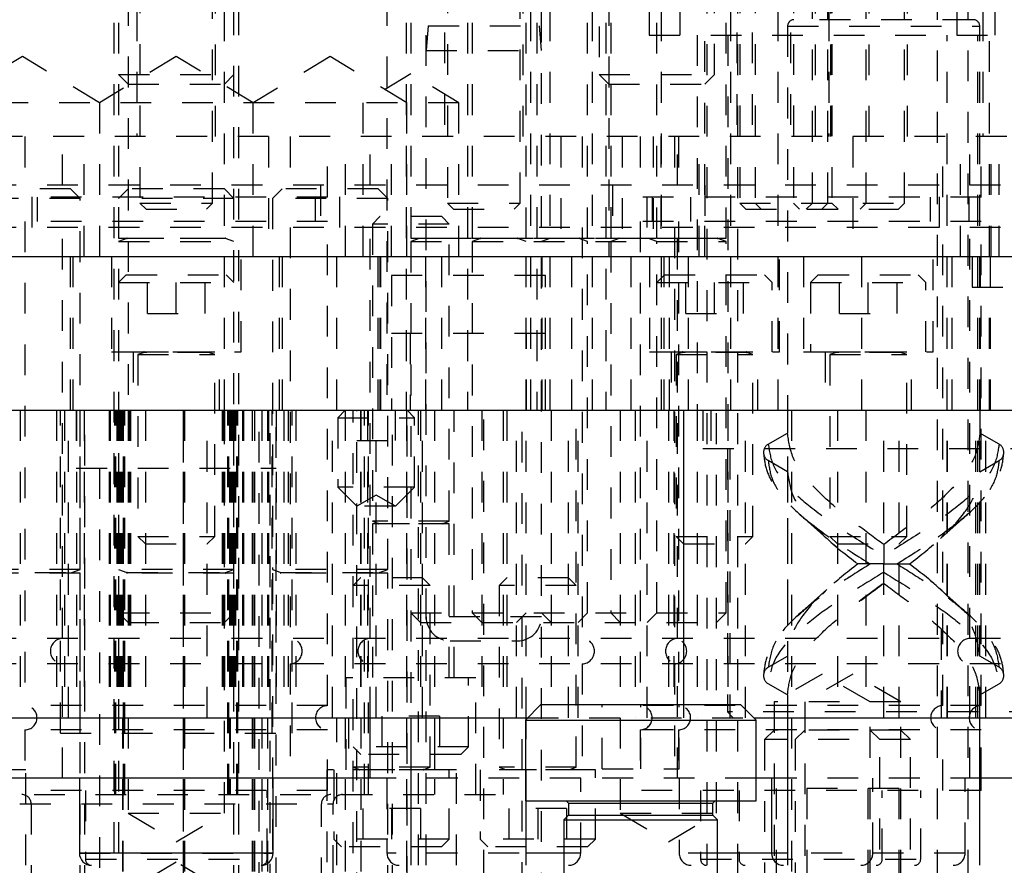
# Model space of a CAD drawing. Header units: inches. Extents: x 1772 to 2706, y -534 to -52.
# Tile 100 of 256: x 1942.27 to 1945.48, y -520.68 to -517.93. Entities that reach past the tile are written whole.
import ezdxf

# ---------------------------------------------------------------- set-up
doc = ezdxf.new("R2010")
doc.units = ezdxf.units.IN
doc.header["$LTSCALE"] = 0.5
doc.header["$MEASUREMENT"] = 0
doc.linetypes.add('HIDDEN', pattern=[0.225, 0.15, -0.075])
doc.layers.add('SID-M-H', color=4, linetype='HIDDEN')
doc.layers.add('SID-M-S', color=105, linetype='Continuous')

msp = doc.modelspace()

# ---------------------------------------------------------------- linework, layer by layer
at = {"layer": 'SID-M-H'}
for p, q in [((1942.65567, -516.69628), (1942.65567, -518.30667)), ((1942.91158, -518.30667), (1942.91158, -516.69628)), ((1943.59612, -521.67628), (1943.59612, -516.69628)), ((1943.97112, -521.80031), (1943.97112, -516.69628)), ((1944.32112, -516.69628), (1944.32112, -517.97628)), ((1944.42112, -516.69628), (1944.42112, -517.97628)), ((1944.73987, -516.69628), (1944.73987, -519.19628)), ((1944.90567, -516.69628), (1944.90567, -518.30667)), ((1945.16158, -518.30667), (1945.16158, -516.69628)), ((1945.32112, -516.69628), (1945.32112, -517.97628)), ((1945.40567, -516.69628), (1945.40567, -518.30667)), ((1945.42737, -518.69628), (1945.42737, -516.69628)), ((1945.44612, -517.97628), (1945.44612, -516.69628)), ((1943.65567, -516.96809), (1943.65567, -518.30667)), ((1943.91158, -518.30667), (1943.91158, -516.96809)), ((1944.60567, -516.96809), (1944.60567, -518.30667)), ((1944.65567, -516.96809), (1944.65567, -518.30667)), ((1944.78067, -516.96809), (1944.78067, -518.30667)), ((1944.86158, -518.30667), (1944.86158, -516.96809)), ((1944.91158, -518.30667), (1944.91158, -516.96809)), ((1945.03658, -518.30667), (1945.03658, -516.96809)), ((1942.58062, -517.13628), (1942.58062, -520.97628)), ((1942.59612, -517.13628), (1942.59612, -520.97628)), ((1942.97112, -520.97628), (1942.97112, -517.13628)), ((1942.98662, -520.97628), (1942.98662, -517.13628)), ((1943.53062, -517.13628), (1943.53062, -519.19628)), ((1943.54612, -517.13628), (1943.54612, -518.63667)), ((1943.73062, -517.13628), (1943.73062, -519.19628)), ((1943.74612, -517.13628), (1943.74612, -518.63667)), ((1943.92112, -518.63667), (1943.92112, -517.13628)), ((1943.93662, -519.19628), (1943.93662, -517.13628)), ((1943.95562, -517.13628), (1943.95562, -519.19628)), ((1944.12112, -518.63667), (1944.12112, -517.13628)), ((1944.13662, -519.19628), (1944.13662, -517.13628)), ((1944.18062, -517.13628), (1944.18062, -519.19628)), ((1944.19612, -517.13628), (1944.19612, -518.63667)), ((1944.34612, -518.63667), (1944.34612, -517.13628)), ((1944.36162, -519.19628), (1944.36162, -517.13628)), ((1944.57112, -518.63667), (1944.57112, -517.13628)), ((1944.58662, -519.19628), (1944.58662, -517.13628)), ((1944.15862, -517.14805), (1944.15862, -518.10503)), ((1944.53362, -518.10503), (1944.53362, -517.14805)), ((1944.50862, -517.20628), (1944.50862, -520.67628)), ((1944.60862, -517.20628), (1944.60862, -520.92628)), ((1945.25862, -520.92628), (1945.25862, -517.20628)), ((1945.35862, -520.92628), (1945.35862, -517.20628)), ((1942.62737, -517.44628), (1942.62737, -519.19628)), ((1942.93987, -519.19628), (1942.93987, -517.44628)), ((1943.468, -517.44628), (1943.468, -519.19628)), ((1943.99925, -519.19628), (1943.99925, -517.44628)), ((1944.18987, -517.44628), (1944.18987, -518.69628)), ((1944.50237, -518.69628), (1944.50237, -517.44628)), ((1942.66551, -517.60557), (1942.66551, -518.52321)), ((1942.90173, -518.52321), (1942.90173, -517.60557)), ((1943.66551, -517.60557), (1943.66551, -518.52321)), ((1943.90173, -518.52321), (1943.90173, -517.60557)), ((1944.61551, -517.60557), (1944.61551, -518.52321)), ((1944.66551, -517.60557), (1944.66551, -518.52321)), ((1944.79051, -517.60557), (1944.79051, -518.52321)), ((1944.85173, -518.52321), (1944.85173, -517.60557)), ((1944.90173, -518.52321), (1944.90173, -517.60557)), ((1944.91551, -517.60557), (1944.91551, -518.52321)), ((1945.02673, -518.52321), (1945.02673, -517.60557)), ((1945.15173, -518.52321), (1945.15173, -517.60557)), ((1945.37529, -517.92628), (1944.79196, -517.92628)), ((1943.60312, -517.94628), (1943.59612, -518.02628)), ((1943.60312, -517.94628), (1943.96412, -517.94628)), ((1943.97112, -518.02628), (1943.96412, -517.94628)), ((1944.77112, -517.94711), (1944.77112, -520.19628)), ((1944.77158, -517.94711), (1945.39566, -517.94711)), ((1945.39612, -520.19628), (1945.39612, -517.94711)), ((1944.32112, -517.97628), (1945.32112, -517.97628)), ((1944.47737, -517.97628), (1944.47737, -519.19628)), ((1944.57737, -517.97628), (1944.57737, -519.19628)), ((1945.28987, -519.19628), (1945.28987, -517.97628)), ((1945.32112, -517.97628), (1946.44612, -517.97628)), ((1945.38987, -519.19628), (1945.38987, -517.97628)), ((1943.59612, -518.02628), (1943.97112, -518.02628)), ((1942.28362, -518.04606), (1942.03362, -518.19628)), ((1942.53362, -518.19628), (1942.28362, -518.04606)), ((1942.78362, -518.04606), (1942.53362, -518.19628)), ((1943.03362, -518.19628), (1942.78362, -518.04606)), ((1943.28362, -518.04606), (1943.03362, -518.19628)), ((1943.53362, -518.19628), (1943.28362, -518.04606)), ((1943.54612, -518.10239), (1943.38987, -518.19628)), ((1943.70237, -518.19628), (1943.54612, -518.10239)), ((1942.59612, -518.10503), (1942.97112, -518.10503)), ((1942.59612, -518.10503), (1942.62737, -518.13628)), ((1942.93987, -518.13628), (1942.97112, -518.10503)), ((1944.15862, -518.10503), (1944.53362, -518.10503)), ((1944.15862, -518.10503), (1944.18987, -518.13628)), ((1944.50237, -518.13628), (1944.53362, -518.10503)), ((1942.62737, -518.13628), (1942.93987, -518.13628)), ((1944.18987, -518.13628), (1944.50237, -518.13628)), ((1943.70237, -518.19628), (1941.86487, -518.19628)), ((1942.53362, -518.19628), (1942.53362, -518.69628)), ((1943.03362, -518.69628), (1943.03362, -518.19628)), ((1943.38987, -518.19628), (1943.38987, -518.69628)), ((1943.53362, -518.69628), (1943.53362, -518.19628)), ((1943.70237, -518.69628), (1943.70237, -518.19628)), ((1946.08362, -518.30667), (1942.08362, -518.30667)), ((1942.2915, -518.30667), (1942.2915, -518.50352)), ((1942.41354, -518.46415), (1942.41354, -518.30667)), ((1942.48362, -518.69628), (1942.48362, -518.30667)), ((1943.08362, -518.30667), (1943.08362, -518.69628)), ((1943.1537, -518.30667), (1943.1537, -518.46415)), ((1943.27575, -518.50352), (1943.27575, -518.30667)), ((1943.33362, -518.69628), (1943.33362, -518.30667)), ((1943.41354, -518.46415), (1943.41354, -518.30667)), ((1943.48362, -518.69628), (1943.48362, -518.30667)), ((1944.03362, -518.30667), (1944.03362, -518.69628)), ((1944.1037, -518.30667), (1944.1037, -518.46415)), ((1944.23362, -518.30667), (1944.23362, -518.69628)), ((1944.2915, -518.30667), (1944.2915, -518.50352)), ((1944.33362, -518.30667), (1944.33362, -518.69628)), ((1944.35862, -518.30667), (1944.35862, -518.69628)), ((1944.4037, -518.30667), (1944.4037, -518.46415)), ((1944.41354, -518.46415), (1944.41354, -518.30667)), ((1944.4165, -518.30667), (1944.4165, -518.50352)), ((1944.48362, -518.69628), (1944.48362, -518.30667)), ((1944.98362, -518.30667), (1944.98362, -518.69628)), ((1945.27575, -518.50352), (1945.27575, -518.30667)), ((1945.33362, -518.69628), (1945.33362, -518.30667)), ((1945.36354, -518.46415), (1945.36354, -518.30667)), ((1945.40075, -518.50352), (1945.40075, -518.30667)), ((1945.43362, -518.69628), (1945.43362, -518.30667)), ((1945.45862, -518.69628), (1945.45862, -518.30667)), ((1945.66354, -518.46415), (1939.9037, -518.46415)), ((1942.43987, -518.47628), (1942.12737, -518.47628)), ((1942.31512, -518.60195), (1942.31512, -518.46415)), ((1942.47112, -518.50753), (1942.43987, -518.47628)), ((1942.62737, -518.47628), (1942.59612, -518.50753)), ((1942.93987, -518.47628), (1942.62737, -518.47628)), ((1942.97112, -518.50753), (1942.93987, -518.47628)), ((1943.12737, -518.47628), (1943.09612, -518.50753)), ((1943.43987, -518.47628), (1943.12737, -518.47628)), ((1943.25213, -518.46415), (1943.25213, -518.60195)), ((1943.31512, -518.60195), (1943.31512, -518.46415)), ((1943.47112, -518.50753), (1943.43987, -518.47628)), ((1944.20213, -518.46415), (1944.20213, -518.60195)), ((1944.31512, -518.60195), (1944.31512, -518.46415)), ((1944.50213, -518.46415), (1944.50213, -518.60195)), ((1945.26512, -518.60195), (1945.26512, -518.46415)), ((1942.47112, -518.50753), (1942.09612, -518.50753)), ((1943.27575, -518.50352), (1942.2915, -518.50352)), ((1942.33087, -518.50352), (1942.33087, -518.58226)), ((1942.47112, -519.71451), (1942.47112, -518.50753)), ((1942.97112, -518.50753), (1942.59612, -518.50753)), ((1943.47112, -518.50753), (1943.09612, -518.50753)), ((1943.09612, -518.50753), (1943.09612, -519.71451)), ((1943.23638, -518.58226), (1943.23638, -518.50352)), ((1943.47112, -519.71451), (1943.47112, -518.50753)), ((1945.40075, -518.50352), (1944.2915, -518.50352)), ((1944.33087, -518.50352), (1944.33087, -518.58226)), ((1944.45587, -518.50352), (1944.45587, -518.58226)), ((1945.23638, -518.58226), (1945.23638, -518.50352)), ((1945.36138, -518.58226), (1945.36138, -518.50352)), ((1942.66551, -518.52321), (1942.90173, -518.52321)), ((1942.66551, -518.52321), (1942.6852, -518.54289)), ((1942.6852, -518.54289), (1942.88205, -518.54289)), ((1942.88205, -518.54289), (1942.90173, -518.52321)), ((1943.66551, -518.52321), (1943.90173, -518.52321)), ((1943.66551, -518.52321), (1943.6852, -518.54289)), ((1943.6852, -518.54289), (1943.88205, -518.54289)), ((1943.88205, -518.54289), (1943.90173, -518.52321)), ((1944.61551, -518.52321), (1945.15173, -518.52321)), ((1944.61551, -518.52321), (1944.6352, -518.54289)), ((1944.6352, -518.54289), (1945.13205, -518.54289)), ((1944.66551, -518.52321), (1944.6852, -518.54289)), ((1944.79051, -518.52321), (1944.8102, -518.54289)), ((1944.83205, -518.54289), (1944.85173, -518.52321)), ((1944.88205, -518.54289), (1944.90173, -518.52321)), ((1944.91551, -518.52321), (1944.9352, -518.54289)), ((1945.00705, -518.54289), (1945.02673, -518.52321)), ((1945.13205, -518.54289), (1945.15173, -518.52321)), ((1943.27575, -518.58226), (1942.2915, -518.58226)), ((1942.2915, -518.58226), (1942.2915, -520.15707)), ((1943.27575, -520.15707), (1943.27575, -518.58226)), ((1943.44562, -518.56628), (1943.42112, -518.59078)), ((1943.64662, -518.56628), (1943.44562, -518.56628)), ((1943.67112, -518.59078), (1943.64662, -518.56628)), ((1945.40075, -518.58226), (1944.2915, -518.58226)), ((1944.2915, -518.58226), (1944.2915, -520.15707)), ((1944.4165, -518.58226), (1944.4165, -520.15707)), ((1945.27575, -520.15707), (1945.27575, -518.58226)), ((1945.40075, -520.15707), (1945.40075, -518.58226)), ((1945.66354, -518.60195), (1939.9037, -518.60195)), ((1942.41354, -519.93861), (1942.41354, -518.60195)), ((1943.1537, -518.60195), (1943.1537, -519.93861)), ((1943.41354, -519.93861), (1943.41354, -518.60195)), ((1943.67112, -518.59078), (1943.42112, -518.59078)), ((1943.42112, -518.59078), (1943.42112, -519.55697)), ((1943.67112, -519.55697), (1943.67112, -518.59078)), ((1944.1037, -518.60195), (1944.1037, -519.93861)), ((1944.4037, -518.60195), (1944.4037, -519.93861)), ((1944.41354, -519.93861), (1944.41354, -518.60195)), ((1945.36354, -519.93861), (1945.36354, -518.60195)), ((1942.59612, -518.63667), (1942.97112, -518.63667)), ((1942.62318, -518.6382), (1942.59612, -518.64805)), ((1942.94362, -518.6382), (1942.62362, -518.6382)), ((1942.97112, -518.64805), (1942.94407, -518.6382)), ((1943.54612, -518.63667), (1944.57112, -518.63667)), ((1943.57318, -518.6382), (1943.54612, -518.64805)), ((1944.54362, -518.6382), (1943.57362, -518.6382)), ((1943.77318, -518.6382), (1943.74612, -518.64805)), ((1943.92112, -518.64805), (1943.89407, -518.6382)), ((1943.99818, -518.6382), (1943.97112, -518.64805)), ((1944.12112, -518.64805), (1944.09407, -518.6382)), ((1944.22318, -518.6382), (1944.19612, -518.64805)), ((1944.34612, -518.64805), (1944.31907, -518.6382)), ((1944.57112, -518.64805), (1944.54407, -518.6382)), ((1942.59612, -518.64805), (1942.97112, -518.64805)), ((1943.54612, -518.64805), (1944.57112, -518.64805)), ((1943.54612, -518.64805), (1943.54612, -520.19628)), ((1943.74612, -518.64805), (1943.74612, -519.85503)), ((1943.92112, -520.19628), (1943.92112, -518.64805)), ((1944.12112, -519.85503), (1944.12112, -518.64805)), ((1944.19612, -518.64805), (1944.19612, -519.85503)), ((1944.34612, -519.85503), (1944.34612, -518.64805)), ((1944.57112, -519.85503), (1944.57112, -518.64805)), ((1942.43987, -519.19628), (1942.43987, -518.69628)), ((1942.44862, -519.19628), (1942.44862, -518.69628)), ((1942.57262, -518.69628), (1942.57262, -519.00628)), ((1942.99462, -519.00628), (1942.99462, -518.69628)), ((1943.11862, -518.69628), (1943.11862, -519.19628)), ((1943.12737, -518.69628), (1943.12737, -519.19628)), ((1943.30612, -519.19628), (1943.30612, -518.69628)), ((1943.43987, -519.19628), (1943.43987, -518.69628)), ((1943.44562, -518.69628), (1943.44562, -519.19628)), ((1943.44862, -519.19628), (1943.44862, -518.69628)), ((1943.59362, -518.69628), (1943.59362, -519.19628)), ((1943.64662, -519.19628), (1943.64662, -518.69628)), ((1943.97362, -519.19628), (1943.97362, -518.69628)), ((1944.06862, -518.69628), (1944.06862, -519.19628)), ((1944.26112, -518.69628), (1944.26112, -519.19628)), ((1944.32262, -518.69628), (1944.32262, -519.00628)), ((1944.36862, -518.69628), (1944.36862, -519.19628)), ((1944.38612, -518.69628), (1944.38612, -519.19628)), ((1944.44862, -519.19628), (1944.44862, -518.69628)), ((1944.74462, -519.00628), (1944.74462, -518.69628)), ((1944.82262, -518.69628), (1944.82262, -519.00628)), ((1945.01112, -518.69628), (1945.01112, -519.19628)), ((1945.24462, -519.00628), (1945.24462, -518.69628)), ((1945.30612, -519.19628), (1945.30612, -518.69628)), ((1945.37141, -518.69628), (1945.37141, -518.79628)), ((1945.39862, -519.19628), (1945.39862, -518.69628)), ((1945.43112, -519.19628), (1945.43112, -518.69628)), ((1942.62112, -518.75628), (1942.59612, -518.78128)), ((1942.62112, -518.75628), (1942.94612, -518.75628)), ((1942.68987, -518.88128), (1942.68987, -518.75628)), ((1942.78362, -518.88128), (1942.78362, -518.75628)), ((1942.87737, -518.88128), (1942.87737, -518.75628)), ((1942.97112, -518.78128), (1942.94612, -518.75628)), ((1943.98362, -518.75828), (1943.48362, -518.75828)), ((1943.48362, -518.75828), (1943.48362, -519.19628)), ((1943.98362, -519.19628), (1943.98362, -518.75828)), ((1944.37112, -518.75628), (1944.34612, -518.78128)), ((1944.37112, -518.75628), (1944.69612, -518.75628)), ((1944.43987, -518.88128), (1944.43987, -518.75628)), ((1944.53362, -518.88128), (1944.53362, -518.75628)), ((1944.62737, -518.88128), (1944.62737, -518.75628)), ((1944.72112, -518.78128), (1944.69612, -518.75628)), ((1944.87112, -518.75628), (1944.84612, -518.78128)), ((1944.87112, -518.75628), (1945.19612, -518.75628)), ((1944.93987, -518.88128), (1944.93987, -518.75628)), ((1945.03362, -518.88128), (1945.03362, -518.75628)), ((1945.12737, -518.88128), (1945.12737, -518.75628)), ((1945.22112, -518.78128), (1945.19612, -518.75628)), ((1942.59612, -518.78128), (1942.97112, -518.78128)), ((1944.34612, -518.78128), (1944.72112, -518.78128)), ((1944.72112, -519.00628), (1944.72112, -518.78128)), ((1944.84612, -518.78128), (1945.22112, -518.78128)), ((1944.84612, -518.78128), (1944.84612, -519.00628)), ((1945.22112, -519.00628), (1945.22112, -518.78128)), ((1945.37141, -518.79628), (1946.53362, -518.79628)), ((1945.42737, -519.19628), (1945.42737, -518.79628)), ((1942.68987, -518.88128), (1942.87737, -518.88128)), ((1944.43987, -518.88128), (1944.62737, -518.88128)), ((1944.93987, -518.88128), (1945.12737, -518.88128)), ((1943.98362, -518.94628), (1943.48362, -518.94628)), ((1943.54457, -518.94628), (1943.54457, -519.19628)), ((1943.92268, -519.19628), (1943.92268, -518.94628)), ((1942.57262, -519.00628), (1942.99462, -519.00628)), ((1942.64312, -519.00628), (1942.64312, -519.19628)), ((1942.65862, -519.00628), (1942.65862, -519.00667)), ((1942.65862, -519.00667), (1942.90862, -519.00667)), ((1942.67893, -519.0082), (1942.65862, -519.01559)), ((1942.65862, -519.01559), (1942.90862, -519.01559)), ((1942.65862, -519.01559), (1942.65862, -519.60678)), ((1942.88787, -519.0082), (1942.67937, -519.0082)), ((1942.90862, -519.01559), (1942.88832, -519.0082)), ((1942.90862, -519.00667), (1942.90862, -519.00628)), ((1942.90862, -519.60678), (1942.90862, -519.01559)), ((1942.92412, -519.19628), (1942.92412, -519.00628)), ((1944.32262, -519.00628), (1944.74462, -519.00628)), ((1944.39312, -519.00628), (1944.39312, -519.19628)), ((1944.40862, -519.00628), (1944.40862, -519.00667)), ((1944.40862, -519.00667), (1944.65862, -519.00667)), ((1944.42893, -519.0082), (1944.40862, -519.01559)), ((1944.40862, -519.01559), (1944.65862, -519.01559)), ((1944.40862, -519.01559), (1944.40862, -519.60678)), ((1944.63787, -519.0082), (1944.42937, -519.0082)), ((1944.65862, -519.01559), (1944.63832, -519.0082)), ((1944.65862, -519.00667), (1944.65862, -519.00628)), ((1944.65862, -519.60678), (1944.65862, -519.01559)), ((1944.67412, -519.19628), (1944.67412, -519.00628)), ((1944.82262, -519.00628), (1945.24462, -519.00628)), ((1944.89312, -519.00628), (1944.89312, -519.19628)), ((1944.90862, -519.00628), (1944.90862, -519.00667)), ((1944.90862, -519.00667), (1945.15862, -519.00667)), ((1944.92893, -519.0082), (1944.90862, -519.01559)), ((1944.90862, -519.01559), (1945.15862, -519.01559)), ((1944.90862, -519.01559), (1944.90862, -519.60678)), ((1945.13787, -519.0082), (1944.92937, -519.0082)), ((1945.15862, -519.01559), (1945.13832, -519.0082)), ((1945.15862, -519.00667), (1945.15862, -519.00628)), ((1945.15862, -519.60678), (1945.15862, -519.01559)), ((1945.17412, -519.19628), (1945.17412, -519.00628)), ((1942.27612, -519.19628), (1942.27612, -520.19628)), ((1942.39457, -519.19628), (1942.39457, -520.19628)), ((1942.40676, -520.24628), (1942.40676, -519.19628)), ((1942.41967, -519.19628), (1942.41967, -520.19628)), ((1942.43362, -520.19628), (1942.43362, -519.19628)), ((1942.45862, -519.19628), (1942.45862, -519.38428)), ((1942.45919, -519.19628), (1942.45919, -520.19628)), ((1942.47137, -520.24628), (1942.47137, -519.19628)), ((1942.48416, -519.19628), (1942.48416, -520.19628)), ((1942.48662, -520.97628), (1942.48662, -519.19628)), ((1942.56556, -519.19628), (1942.56556, -520.19628)), ((1942.56871, -519.19628), (1942.56871, -520.19628)), ((1942.58362, -520.44628), (1942.58362, -519.19628)), ((1942.58677, -520.44628), (1942.58677, -519.19628)), ((1942.59055, -519.19628), (1942.59055, -520.19628)), ((1942.59235, -519.19628), (1942.59235, -520.19628)), ((1942.59416, -519.19628), (1942.59416, -520.19628)), ((1942.596, -519.19628), (1942.596, -520.19628)), ((1942.59785, -519.19628), (1942.59785, -520.19628)), ((1942.6022, -519.19628), (1942.6022, -520.19628)), ((1942.60537, -519.19628), (1942.60537, -520.19628)), ((1942.60862, -519.19628), (1942.60862, -520.44628)), ((1942.60912, -519.19628), (1942.60912, -522.57128)), ((1942.60962, -519.19628), (1942.60962, -522.57128)), ((1942.61042, -519.19628), (1942.61042, -520.44628)), ((1942.61223, -520.44628), (1942.61223, -519.19628)), ((1942.61406, -520.44628), (1942.61406, -519.19628)), ((1942.61592, -520.44628), (1942.61592, -519.19628)), ((1942.62737, -519.19628), (1942.62737, -520.50628)), ((1942.62738, -519.19628), (1942.62738, -520.19628)), ((1942.62919, -519.19628), (1942.62919, -520.19628)), ((1942.63102, -519.19628), (1942.63102, -520.19628)), ((1942.63287, -519.19628), (1942.63287, -520.19628)), ((1942.63474, -519.19628), (1942.63474, -520.19628)), ((1942.68312, -519.19628), (1942.68312, -520.19628)), ((1942.8058, -519.19628), (1942.8058, -522.55128)), ((1942.80707, -522.96628), (1942.80707, -519.19628)), ((1942.80997, -519.19628), (1942.80997, -522.57128)), ((1942.88412, -520.19628), (1942.88412, -519.19628)), ((1942.93251, -519.19628), (1942.93251, -520.19628)), ((1942.93438, -519.19628), (1942.93438, -520.19628)), ((1942.93623, -519.19628), (1942.93623, -520.19628)), ((1942.93806, -519.19628), (1942.93806, -520.19628)), ((1942.93987, -519.19628), (1942.93987, -520.19628)), ((1942.93987, -520.50628), (1942.93987, -519.19628)), ((1942.95133, -520.44628), (1942.95133, -519.19628)), ((1942.95318, -520.44628), (1942.95318, -519.19628)), ((1942.95501, -520.44628), (1942.95501, -519.19628)), ((1942.95683, -519.19628), (1942.95683, -520.44628)), ((1942.95862, -519.19628), (1942.95862, -520.44628)), ((1942.96188, -519.19628), (1942.96188, -520.19628)), ((1942.96505, -519.19628), (1942.96505, -520.19628)), ((1942.96939, -519.19628), (1942.96939, -520.19628)), ((1942.97125, -519.19628), (1942.97125, -520.19628)), ((1942.97308, -519.19628), (1942.97308, -520.19628)), ((1942.9749, -519.19628), (1942.9749, -520.19628)), ((1942.97669, -519.19628), (1942.97669, -520.19628)), ((1942.98047, -520.44628), (1942.98047, -519.19628)), ((1942.98362, -520.44628), (1942.98362, -519.19628)), ((1942.99854, -519.19628), (1942.99854, -520.19628)), ((1943.00168, -519.19628), (1943.00168, -520.19628)), ((1943.02983, -519.19628), (1943.02983, -522.57128)), ((1943.03818, -519.19628), (1943.03818, -522.57128)), ((1943.05347, -522.96628), (1943.05347, -519.19628)), ((1943.06204, -519.19628), (1943.06204, -522.55128)), ((1943.08062, -519.19628), (1943.08062, -520.97628)), ((1943.08309, -519.19628), (1943.08309, -520.19628)), ((1943.08862, -522.57128), (1943.08862, -519.19628)), ((1943.09587, -520.24628), (1943.09587, -519.19628)), ((1943.10805, -519.19628), (1943.10805, -520.19628)), ((1943.10862, -522.55128), (1943.10862, -519.19628)), ((1943.13362, -519.19628), (1943.13362, -520.19628)), ((1943.14758, -519.19628), (1943.14758, -520.19628)), ((1943.16048, -520.24628), (1943.16048, -519.19628)), ((1943.17268, -519.19628), (1943.17268, -520.19628)), ((1943.29112, -520.19628), (1943.29112, -519.19628)), ((1943.33312, -519.19628), (1943.30862, -519.22078)), ((1943.30862, -519.22078), (1943.55862, -519.22078)), ((1943.30862, -519.22078), (1943.30862, -519.44628)), ((1943.33312, -519.19628), (1943.33312, -520.94628)), ((1943.35862, -521.63645), (1943.35862, -519.19628)), ((1943.37112, -521.59982), (1943.37112, -519.19628)), ((1943.38312, -519.19628), (1943.38312, -520.19628)), ((1943.38362, -519.19628), (1943.38362, -521.67628)), ((1943.39612, -520.44628), (1943.39612, -519.19628)), ((1943.40562, -519.19628), (1943.40562, -520.06628)), ((1943.40862, -520.44628), (1943.40862, -519.19628)), ((1943.43362, -520.19628), (1943.43362, -519.19628)), ((1943.48662, -520.97628), (1943.48662, -519.19628)), ((1943.49612, -519.2947), (1943.49612, -519.19628)), ((1943.53362, -520.69628), (1943.53362, -519.19628)), ((1943.53412, -520.94628), (1943.53412, -519.19628)), ((1943.55862, -519.22078), (1943.53412, -519.19628)), ((1943.55862, -519.44628), (1943.55862, -519.22078)), ((1943.57112, -521.67628), (1943.57112, -519.19628)), ((1943.57737, -519.19628), (1943.57737, -520.19628)), ((1943.58412, -520.19628), (1943.58412, -519.19628)), ((1943.62312, -519.19628), (1943.62312, -520.44628)), ((1943.68662, -520.06628), (1943.68662, -519.19628)), ((1943.77737, -519.19628), (1943.77737, -520.19628)), ((1943.78362, -521.72628), (1943.78362, -519.19628)), ((1943.84612, -519.19628), (1943.84612, -520.44628)), ((1943.85812, -519.19628), (1943.85812, -520.19628)), ((1943.88987, -520.19628), (1943.88987, -519.19628)), ((1943.90862, -522.96628), (1943.90862, -519.19628)), ((1944.00237, -519.19628), (1944.00237, -520.19628)), ((1944.05912, -520.19628), (1944.05912, -519.19628)), ((1944.08362, -520.35697), (1944.08362, -519.19628)), ((1944.08987, -520.19628), (1944.08987, -519.19628)), ((1944.22737, -519.19628), (1944.22737, -520.50628)), ((1944.27612, -519.19628), (1944.27612, -520.19628)), ((1944.31487, -520.19628), (1944.31487, -519.19628)), ((1944.38362, -519.19628), (1944.38362, -520.19628)), ((1944.40112, -519.19628), (1944.40112, -520.19628)), ((1944.43312, -519.19628), (1944.43312, -520.19628)), ((1944.43362, -520.19628), (1944.43362, -519.19628)), ((1944.47737, -519.19628), (1944.47737, -520.19628)), ((1944.49612, -519.19628), (1944.49612, -519.32128)), ((1944.52112, -519.19628), (1944.52112, -519.32128)), ((1944.53987, -520.50628), (1944.53987, -519.19628)), ((1944.57737, -519.19628), (1944.57737, -520.19628)), ((1944.63412, -520.19628), (1944.63412, -519.19628)), ((1944.77097, -519.19628), (1944.77097, -519.27039)), ((1944.78362, -519.19628), (1944.78362, -521.82128)), ((1944.93312, -519.19628), (1944.93312, -520.19628)), ((1945.02612, -519.19628), (1945.02612, -520.19628)), ((1945.08362, -520.19628), (1945.08362, -519.19628)), ((1945.13412, -520.19628), (1945.13412, -519.19628)), ((1945.28987, -520.19628), (1945.28987, -519.19628)), ((1945.29112, -520.19628), (1945.29112, -519.19628)), ((1945.38362, -520.19628), (1945.38362, -519.19628)), ((1945.38987, -520.19628), (1945.38987, -519.19628)), ((1945.39627, -519.19628), (1945.39627, -519.27039)), ((1945.41612, -520.19628), (1945.41612, -519.19628)), ((1944.70853, -519.30644), (1944.77097, -519.27039)), ((1945.45871, -519.30644), (1945.39627, -519.27039)), ((1943.37112, -519.2947), (1943.49612, -519.2947)), ((1944.49612, -519.32128), (1945.67112, -519.32128)), ((1944.57542, -519.32128), (1944.57542, -520.17728)), ((1944.58362, -519.32128), (1944.58362, -520.19628)), ((1944.77097, -519.39639), (1944.70853, -519.36034)), ((1945.39627, -519.39639), (1945.45871, -519.36034)), ((1942.45862, -519.38428), (1943.10862, -519.38428)), ((1942.53362, -519.38428), (1942.53362, -521.49628)), ((1943.03362, -521.49628), (1943.03362, -519.38428)), ((1944.77097, -519.39639), (1944.77097, -519.99617)), ((1945.39627, -519.99617), (1945.39627, -519.39639)), ((1943.55862, -519.44628), (1943.30862, -519.44628)), ((1943.30862, -519.44628), (1943.37112, -519.50878)), ((1943.49612, -519.50878), (1943.55862, -519.44628)), ((1943.43362, -519.47269), (1943.37112, -519.50878)), ((1943.49612, -519.50878), (1943.43362, -519.47269)), ((1943.49612, -519.50878), (1943.37112, -519.50878)), ((1943.67112, -519.55697), (1943.42112, -519.55697)), ((1943.42112, -519.55697), (1943.44143, -519.56436)), ((1943.67112, -519.56588), (1943.42112, -519.56588)), ((1943.42112, -519.56588), (1943.42112, -520.06628)), ((1943.44187, -519.56436), (1943.65037, -519.56436)), ((1943.65082, -519.56436), (1943.67112, -519.55697)), ((1943.67112, -520.06628), (1943.67112, -519.56588)), ((1944.82712, -519.5492), (1944.89921, -519.61362)), ((1945.26804, -519.61362), (1945.34012, -519.5492)), ((1942.65862, -519.60678), (1942.90862, -519.60678)), ((1942.65862, -519.60678), (1942.68312, -519.63128)), ((1942.88412, -519.63128), (1942.90862, -519.60678)), ((1944.40862, -519.60678), (1944.65862, -519.60678)), ((1944.40862, -519.60678), (1944.43312, -519.63128)), ((1944.63412, -519.63128), (1944.65862, -519.60678)), ((1944.90862, -519.60678), (1945.15862, -519.60678)), ((1944.90862, -519.60678), (1944.93312, -519.63128)), ((1945.13412, -519.63128), (1945.15862, -519.60678)), ((1945.28293, -519.59757), (1945.27291, -519.60728)), ((1942.68312, -519.63128), (1942.88412, -519.63128)), ((1944.43312, -519.63128), (1944.63412, -519.63128)), ((1944.93312, -519.63128), (1945.13412, -519.63128)), ((1945.08362, -519.63328), (1945.08362, -519.66933)), ((1945.08363, -519.63328), (1945.08363, -519.66933)), ((1942.47112, -519.71451), (1942.09612, -519.71451)), ((1942.47112, -519.72588), (1942.09612, -519.72588)), ((1942.12362, -519.72436), (1942.44362, -519.72436)), ((1942.44407, -519.72436), (1942.47112, -519.71451)), ((1942.47112, -520.97628), (1942.47112, -519.72588)), ((1942.97112, -519.71451), (1942.59612, -519.71451)), ((1942.59612, -519.71451), (1942.62318, -519.72436)), ((1942.97112, -519.72588), (1942.59612, -519.72588)), ((1942.62362, -519.72436), (1942.94362, -519.72436)), ((1942.94407, -519.72436), (1942.97112, -519.71451)), ((1943.47112, -519.71451), (1943.09612, -519.71451)), ((1943.09612, -519.71451), (1943.12318, -519.72436)), ((1943.47112, -519.72588), (1943.09612, -519.72588)), ((1943.09612, -519.72588), (1943.09612, -520.97628)), ((1943.12362, -519.72436), (1943.44362, -519.72436)), ((1943.44407, -519.72436), (1943.47112, -519.71451)), ((1943.47112, -520.97628), (1943.47112, -519.72588)), ((1945.08362, -519.75928), (1945.08362, -519.72323)), ((1945.08363, -519.75928), (1945.08363, -519.72323)), ((1943.38312, -519.74128), (1943.35862, -519.76578)), ((1943.60862, -519.76578), (1943.35862, -519.76578)), ((1943.58412, -519.74128), (1943.38312, -519.74128)), ((1943.60862, -519.76578), (1943.58412, -519.74128)), ((1943.60862, -520.35697), (1943.60862, -519.76578)), ((1943.85812, -519.74128), (1943.83362, -519.76578)), ((1944.08362, -519.76578), (1943.83362, -519.76578)), ((1943.83362, -519.76578), (1943.83362, -520.35697)), ((1944.05912, -519.74128), (1943.85812, -519.74128)), ((1944.08362, -519.76578), (1944.05912, -519.74128)), ((1944.89924, -519.7789), (1944.82714, -519.84329)), ((1944.88432, -519.79498), (1944.89441, -519.78521)), ((1945.3401, -519.84329), (1945.26801, -519.7789)), ((1942.59612, -519.85503), (1942.97112, -519.85503)), ((1942.59612, -519.85503), (1942.62737, -519.88628)), ((1942.93987, -519.88628), (1942.97112, -519.85503)), ((1943.54612, -519.85503), (1944.57112, -519.85503)), ((1943.54612, -519.85503), (1943.57737, -519.88628)), ((1943.74612, -519.85503), (1943.77737, -519.88628)), ((1943.88987, -519.88628), (1943.92112, -519.85503)), ((1943.97112, -519.85503), (1944.00237, -519.88628)), ((1944.08987, -519.88628), (1944.12112, -519.85503)), ((1944.19612, -519.85503), (1944.22737, -519.88628)), ((1944.31487, -519.88628), (1944.34612, -519.85503)), ((1944.53987, -519.88628), (1944.57112, -519.85503)), ((1942.62737, -519.88628), (1942.93987, -519.88628)), ((1943.57737, -519.88628), (1944.53987, -519.88628)), ((1943.97069, -519.86828), (1943.59656, -519.86828)), ((1945.27091, -519.90766), (1945.27091, -520.19628)), ((1945.28199, -519.92011), (1945.27091, -519.90766)), ((1945.66354, -519.93861), (1939.9037, -519.93861)), ((1943.67412, -519.94628), (1943.89312, -519.94628)), ((1945.66354, -520.02119), (1939.9037, -520.02119)), ((1942.41354, -520.39329), (1942.41354, -520.02119)), ((1943.1537, -520.02119), (1943.1537, -520.39329)), ((1943.41354, -520.19628), (1943.41354, -520.02119)), ((1944.1037, -520.02119), (1944.1037, -520.39329)), ((1944.4037, -520.02119), (1944.4037, -520.39329)), ((1944.41354, -520.39329), (1944.41354, -520.02119)), ((1944.70853, -520.03222), (1944.77097, -519.99617)), ((1945.36354, -520.39329), (1945.36354, -520.02119)), ((1945.45871, -520.03222), (1945.39627, -519.99617)), ((1944.88362, -520.05482), (1944.72737, -520.14503)), ((1944.98362, -520.05482), (1944.82737, -520.14503)), ((1945.03987, -520.14503), (1944.88362, -520.05482)), ((1945.13987, -520.14503), (1944.98362, -520.05482)), ((1943.75712, -520.06628), (1943.33512, -520.06628)), ((1943.33512, -520.06628), (1943.33512, -520.44628)), ((1943.73362, -520.29128), (1943.73362, -520.06628)), ((1943.75712, -520.44628), (1943.75712, -520.06628)), ((1944.77097, -520.12217), (1944.70853, -520.08612)), ((1945.39627, -520.12217), (1945.45871, -520.08612)), ((1945.13987, -520.14503), (1944.72737, -520.14503)), ((1944.72737, -520.14503), (1944.72737, -520.92628)), ((1944.77097, -520.12217), (1944.77097, -520.19628)), ((1944.82737, -520.14503), (1944.82737, -520.92628)), ((1945.03987, -520.92628), (1945.03987, -520.14503)), ((1945.13987, -520.92628), (1945.13987, -520.14503)), ((1945.39627, -520.19628), (1945.39627, -520.12217)), ((1943.27575, -520.15707), (1942.2915, -520.15707)), ((1944.16862, -520.36211), (1944.16862, -520.15378)), ((1945.40075, -520.15707), (1944.2915, -520.15707)), ((1944.29362, -520.36211), (1944.29362, -520.15378)), ((1944.41862, -520.36211), (1944.41862, -520.15378)), ((1945.59182, -520.17728), (1944.57542, -520.17728)), ((1944.57542, -520.17728), (1944.59442, -520.19628)), ((1943.30612, -520.67628), (1943.30612, -520.19628)), ((1943.34312, -520.19628), (1943.34312, -520.36628)), ((1943.63987, -520.19128), (1943.45237, -520.19128)), ((1943.45237, -520.19128), (1943.45237, -520.31628)), ((1943.62412, -520.36628), (1943.62412, -520.19628)), ((1943.63987, -520.19128), (1943.63987, -520.31628)), ((1943.92112, -520.46628), (1943.92112, -520.20128)), ((1943.92612, -520.19628), (1944.66112, -520.19628)), ((1943.27575, -520.23581), (1942.2915, -520.23581)), ((1942.2915, -520.23581), (1942.2915, -520.43266)), ((1942.40676, -520.24628), (1943.16048, -520.24628)), ((1943.27575, -520.43266), (1943.27575, -520.23581)), ((1945.40075, -520.23581), (1944.2915, -520.23581)), ((1944.2915, -520.23581), (1944.2915, -520.43266)), ((1944.4165, -520.23581), (1944.4165, -520.43266)), ((1944.72737, -520.23628), (1944.69612, -520.26753)), ((1945.13987, -520.23628), (1944.72737, -520.23628)), ((1944.82737, -520.23628), (1944.79612, -520.26753)), ((1945.07112, -520.26753), (1945.03987, -520.23628)), ((1945.17112, -520.26753), (1945.13987, -520.23628)), ((1945.27575, -520.43266), (1945.27575, -520.23581)), ((1945.40075, -520.39329), (1945.40075, -520.23581)), ((1945.17112, -520.26753), (1944.69612, -520.26753)), ((1944.69612, -520.26753), (1944.69612, -521.22451)), ((1944.79612, -520.26753), (1944.79612, -521.22451)), ((1945.07112, -521.22451), (1945.07112, -520.26753)), ((1945.17112, -521.22451), (1945.17112, -520.26753)), ((1943.73362, -520.29128), (1943.35862, -520.29128)), ((1943.35862, -520.29128), (1943.38362, -520.31628)), ((1943.70862, -520.31628), (1943.73362, -520.29128)), ((1943.70862, -520.31628), (1943.38362, -520.31628)), ((1942.29462, -520.36628), (1941.87262, -520.36628)), ((1942.29462, -520.67628), (1942.29462, -520.36628)), ((1943.69462, -520.36628), (1943.27262, -520.36628)), ((1943.27262, -520.36628), (1943.27262, -520.67628)), ((1943.29612, -520.36628), (1943.29612, -520.59128)), ((1943.60862, -520.35697), (1943.35862, -520.35697)), ((1943.35862, -520.35697), (1943.37893, -520.36436)), ((1943.60862, -520.36588), (1943.35862, -520.36588)), ((1943.37937, -520.36436), (1943.58787, -520.36436)), ((1943.58832, -520.36436), (1943.60862, -520.35697)), ((1943.60862, -520.36628), (1943.60862, -520.36588)), ((1943.67112, -520.59128), (1943.67112, -520.36628)), ((1943.69462, -520.67628), (1943.69462, -520.36628)), ((1944.14612, -520.36628), (1943.77112, -520.36628)), ((1943.77112, -520.36628), (1943.77112, -520.59128)), ((1944.08362, -520.35697), (1943.83362, -520.35697)), ((1943.83362, -520.35697), (1943.85393, -520.36436)), ((1944.08362, -520.36588), (1943.83362, -520.36588)), ((1943.83362, -520.36588), (1943.83362, -520.36628)), ((1943.85437, -520.36436), (1944.06287, -520.36436)), ((1944.06332, -520.36436), (1944.08362, -520.35697)), ((1944.08362, -520.36628), (1944.08362, -520.36588)), ((1944.14612, -520.59128), (1944.14612, -520.36628)), ((1944.16862, -520.36211), (1944.41862, -520.36211)), ((1944.09858, -520.39329), (1943.41354, -520.39329)), ((1943.46866, -520.39329), (1943.46866, -520.63691)), ((1944.09858, -520.63691), (1944.09858, -520.39329)), ((1944.66862, -520.39329), (1944.1037, -520.39329)), ((1944.41866, -520.39329), (1944.41866, -520.63691)), ((1945.40075, -520.39329), (1944.77112, -520.39329)), ((1945.04858, -520.63691), (1945.04858, -520.39329)), ((1945.34858, -520.63691), (1945.34858, -520.39329)), ((1943.27575, -520.43266), (1942.2915, -520.43266)), ((1942.48835, -520.43266), (1942.48835, -520.65659)), ((1943.0789, -520.65659), (1943.0789, -520.43266)), ((1945.39612, -520.43266), (1944.2915, -520.43266)), ((1944.48835, -520.43266), (1944.48835, -520.65659)), ((1944.61335, -520.43266), (1944.61335, -520.65659)), ((1945.13349, -520.42628), (1944.73375, -520.42628)), ((1944.73375, -520.42628), (1944.73375, -520.92628)), ((1944.83375, -520.42628), (1944.83375, -520.92628)), ((1945.03349, -520.92628), (1945.03349, -520.42628)), ((1945.0789, -520.65659), (1945.0789, -520.43266)), ((1945.13349, -520.92628), (1945.13349, -520.42628)), ((1945.2039, -520.65659), (1945.2039, -520.43266)), ((1941.72112, -520.44628), (1943.84612, -520.44628)), ((1942.27536, -520.47628), (1943.29188, -520.47628)), ((1942.31162, -520.47628), (1942.31162, -521.95128)), ((1943.25562, -521.95128), (1943.25562, -520.47628)), ((1943.29362, -521.91128), (1943.29362, -520.47628)), ((1943.57737, -520.49128), (1943.38987, -520.49128)), ((1943.38987, -520.49128), (1943.38987, -520.61628)), ((1943.48362, -520.49128), (1943.48362, -520.61628)), ((1943.57737, -520.49128), (1943.57737, -520.61628)), ((1944.05237, -520.49128), (1943.86487, -520.49128)), ((1943.86487, -520.49128), (1943.86487, -520.61628)), ((1943.95862, -520.49128), (1943.95862, -520.61628)), ((1944.05237, -520.49128), (1944.05237, -520.61628)), ((1942.62737, -520.50628), (1942.93987, -520.50628)), ((1942.62737, -520.50628), (1942.78362, -520.60016)), ((1942.78362, -520.60016), (1942.93987, -520.50628)), ((1944.22737, -520.50628), (1944.53987, -520.50628)), ((1944.22737, -520.50628), (1944.38362, -520.60016)), ((1944.38362, -520.60016), (1944.53987, -520.50628)), ((1943.67112, -520.59128), (1943.29612, -520.59128)), ((1943.29612, -520.59128), (1943.32112, -520.61628)), ((1943.64612, -520.61628), (1943.67112, -520.59128)), ((1944.14612, -520.59128), (1943.77112, -520.59128)), ((1943.77112, -520.59128), (1943.79612, -520.61628)), ((1944.12112, -520.61628), (1944.14612, -520.59128)), ((1943.64612, -520.61628), (1943.32112, -520.61628)), ((1944.12112, -520.61628), (1943.79612, -520.61628)), ((1942.46866, -520.63691), (1943.09858, -520.63691)), ((1942.48878, -520.65659), (1943.07847, -520.65659)), ((1944.09812, -520.63691), (1943.46912, -520.63691)), ((1945.34812, -520.63691), (1944.41912, -520.63691)), ((1944.48878, -520.65659), (1945.20347, -520.65659)), ((1942.78362, -520.66589), (1942.68312, -520.72628)), ((1942.88412, -520.72628), (1942.78362, -520.66589))]:
    msp.add_line(p, q, dxfattribs=at)
for centre, radius, start, end in [((1944.79196, -517.94711), 0.02083, 90, 180), ((1945.37529, -517.94711), 0.02083, 0, 90), ((1942.62291, -518.63746), 0.000787, 290, 90), ((1942.94434, -518.63746), 0.000787, 90, 250), ((1943.57291, -518.63746), 0.000787, 290, 90), ((1943.77291, -518.63746), 0.000787, 290, 90), ((1943.89434, -518.63746), 0.000787, 90, 250), ((1943.99791, -518.63746), 0.000787, 290, 90), ((1944.09434, -518.63746), 0.000787, 90, 250), ((1944.22291, -518.63746), 0.000787, 290, 90), ((1944.31934, -518.63746), 0.000787, 90, 250), ((1944.54434, -518.63746), 0.000787, 90, 250), ((1942.67866, -519.00746), 0.000787, 290, 90), ((1942.88859, -519.00746), 0.000787, 90, 250), ((1944.42866, -519.00746), 0.000787, 290, 90), ((1944.63859, -519.00746), 0.000787, 90, 250), ((1944.92866, -519.00746), 0.000787, 290, 90), ((1945.13859, -519.00746), 0.000787, 90, 250), ((1944.72409, -519.33339), 0.03112, 120, 240), ((1945.44315, -519.33339), 0.03112, 300, 60), ((1943.44116, -519.5651), 0.000787, 270, 70), ((1943.65109, -519.5651), 0.000787, 110, 270), ((1942.44434, -519.7251), 0.000787, 110, 270), ((1942.62291, -519.7251), 0.000787, 270, 70), ((1942.94434, -519.7251), 0.000787, 110, 270), ((1943.12291, -519.7251), 0.000787, 270, 70), ((1943.44434, -519.7251), 0.000787, 110, 270), ((1943.67412, -519.86828), 0.078, 180, 270), ((1943.89312, -519.86828), 0.078, 270, 0), ((1942.41551, -519.9799), 0.04134, 92.7294, 267.2706), ((1943.15173, -519.9799), 0.04134, 272.7294, 87.2706), ((1943.41551, -519.9799), 0.04134, 92.7294, 267.2706), ((1944.10173, -519.9799), 0.04134, 272.7294, 87.2706), ((1944.41551, -519.9799), 0.04134, 92.7294, 267.2706), ((1944.40173, -519.9799), 0.04134, 272.7294, 87.2706), ((1945.36551, -519.9799), 0.04134, 92.7294, 267.2706), ((1944.72409, -520.05917), 0.03112, 120, 240), ((1945.44315, -520.05917), 0.03112, 300, 60), ((1942.2915, -520.19644), 0.03937, 270, 90), ((1943.27575, -520.19644), 0.03937, 90, 270), ((1944.2915, -520.19644), 0.03937, 270, 90), ((1944.4165, -520.19644), 0.03937, 270, 90), ((1945.27575, -520.19644), 0.03937, 90, 270), ((1945.40075, -520.19644), 0.03937, 90, 270), ((1943.37866, -520.3651), 0.000787, 270, 70), ((1943.58859, -520.3651), 0.000787, 110, 270), ((1943.85366, -520.3651), 0.000787, 270, 70), ((1944.06359, -520.3651), 0.000787, 110, 270), ((1942.28162, -520.47628), 0.03, 0, 90), ((1943.28562, -520.47628), 0.03, 90, 180), ((1943.32362, -520.47628), 0.03, 90, 180), ((1942.50803, -520.65659), 0.01969, 180, 270), ((1943.05921, -520.65659), 0.01969, 270, 0), ((1943.50803, -520.63691), 0.03937, 180, 270), ((1944.05921, -520.63691), 0.03937, 270, 0), ((1944.45803, -520.63691), 0.03937, 180, 270), ((1944.50803, -520.65659), 0.01969, 180, 270), ((1944.63303, -520.65659), 0.01969, 180, 270), ((1945.00921, -520.63691), 0.03937, 270, 0), ((1945.05921, -520.65659), 0.01969, 270, 0), ((1945.18421, -520.65659), 0.01969, 270, 0), ((1945.30921, -520.63691), 0.03937, 270, 0)]:
    msp.add_arc(centre, radius, start, end, dxfattribs=at)
for points, knots in [([(1945.08363, -519.63328), (1945.05307, -519.6107), (1944.99196, -519.56556), (1944.9081, -519.49777), (1944.83555, -519.4261), (1944.782, -519.35019), (1944.77465, -519.29699), (1944.77097, -519.27039)], [0, 0, 0, 0, 0.1867724, 0.3734653, 0.5602405, 0.7800645, 1, 1, 1, 1]), ([(1945.39627, -519.27039), (1945.39366, -519.29297), (1945.38843, -519.33812), (1945.34744, -519.40587), (1945.28226, -519.4776), (1945.19161, -519.55345), (1945.11962, -519.60667), (1945.08362, -519.63328)], [0, 0, 0, 0, 0.1867427, 0.3734749, 0.5602182, 0.7801111, 1, 1, 1, 1]), ([(1944.70853, -519.30644), (1944.71173, -519.32902), (1944.71812, -519.37416), (1944.76702, -519.44193), (1944.84549, -519.51364), (1944.95401, -519.58951), (1945.04042, -519.64272), (1945.08363, -519.66933)], [0, 0, 0, 0, 0.1867859, 0.3735113, 0.5602438, 0.7800974, 1, 1, 1, 1]), ([(1945.45871, -519.30644), (1945.45552, -519.32902), (1945.44912, -519.37416), (1945.40023, -519.44193), (1945.32175, -519.51364), (1945.21323, -519.58951), (1945.12682, -519.64272), (1945.08362, -519.66933)], [0, 0, 0, 0, 0.1867859, 0.3735113, 0.5602438, 0.7800974, 1, 1, 1, 1]), ([(1944.69297, -519.3334), (1944.6948, -519.35181), (1944.69845, -519.38851), (1944.72669, -519.44309), (1944.76842, -519.4968), (1944.80766, -519.53183), (1944.82711, -519.54918)], [0, 0, 0, 0, 0.2538604, 0.5061777, 0.7552797, 1, 1, 1, 1]), ([(1945.34014, -519.54918), (1945.35958, -519.53183), (1945.39882, -519.4968), (1945.44055, -519.44309), (1945.4688, -519.38851), (1945.47244, -519.35181), (1945.47427, -519.3334)], [0, 0, 0, 0, 0.2447203, 0.4938223, 0.7461396, 1, 1, 1, 1]), ([(1944.70853, -519.36034), (1944.71128, -519.38124), (1944.71677, -519.42304), (1944.75877, -519.48575), (1944.82688, -519.55218), (1944.9221, -519.62236), (1945.00068, -519.67164), (1945.03997, -519.69628)], [0, 0, 0, 0, 0.1867762, 0.3735154, 0.5602057, 0.7801315, 1, 1, 1, 1]), ([(1945.45871, -519.36034), (1945.45597, -519.38124), (1945.45048, -519.42304), (1945.40848, -519.48575), (1945.34036, -519.55218), (1945.24515, -519.62236), (1945.16656, -519.67164), (1945.12727, -519.69628)], [0, 0, 0, 0, 0.1867762, 0.3735154, 0.5602057, 0.7801315, 1, 1, 1, 1]), ([(1944.77097, -519.39639), (1944.77502, -519.42437), (1944.78312, -519.48032), (1944.84111, -519.55842), (1944.91541, -519.63027), (1944.97141, -519.67428), (1944.99941, -519.69628)], [0, 0, 0, 0, 0.2799057, 0.5596598, 0.7798852, 1, 1, 1, 1]), ([(1945.16783, -519.69628), (1945.20326, -519.66829), (1945.27412, -519.61232), (1945.34636, -519.53428), (1945.38885, -519.46237), (1945.3938, -519.41838), (1945.39627, -519.39639)], [0, 0, 0, 0, 0.2798389, 0.5596675, 0.7798279, 1, 1, 1, 1]), ([(1944.82641, -519.54858), (1944.85794, -519.57317), (1944.92105, -519.6224), (1945.00031, -519.67164), (1945.03997, -519.69628)], [0, 0, 0, 0, 0.499684, 1, 1, 1, 1]), ([(1945.34084, -519.54858), (1945.30931, -519.57317), (1945.2462, -519.6224), (1945.16693, -519.67164), (1945.12727, -519.69628)], [0, 0, 0, 0, 0.499684, 1, 1, 1, 1]), ([(1944.99942, -519.69628), (1944.96213, -519.66829), (1944.91829, -519.63539), (1944.88873, -519.60248), (1944.88431, -519.59757)], [0, 0, 0, 0, 0.8506594, 1, 1, 1, 1]), ([(1945.08362, -519.66933), (1945.08362, -519.67109), (1945.08362, -519.67463), (1945.08362, -519.68377), (1945.08362, -519.69155), (1945.08362, -519.69628)], [0, 0, 0, 0, 0.2808789, 0.5625042, 1, 1, 1, 1]), ([(1945.08363, -519.66933), (1945.08363, -519.67109), (1945.08363, -519.67463), (1945.08363, -519.68377), (1945.08363, -519.69155), (1945.08363, -519.69628)], [0, 0, 0, 0, 0.2808789, 0.5625042, 1, 1, 1, 1]), ([(1945.03997, -519.69628), (1945.00663, -519.71719), (1944.93991, -519.75902), (1944.85098, -519.82168), (1944.7751, -519.88812), (1944.71971, -519.95831), (1944.71226, -520.00758), (1944.70853, -520.03222)], [0, 0, 0, 0, 0.1866411, 0.3734192, 0.5601372, 0.7800682, 1, 1, 1, 1]), ([(1944.99942, -519.69628), (1944.96399, -519.72426), (1944.89313, -519.78024), (1944.82088, -519.85828), (1944.77839, -519.93019), (1944.77345, -519.97417), (1944.77097, -519.99617)], [0, 0, 0, 0, 0.27983895, 0.55966754, 0.77982794, 1, 1, 1, 1]), ([(1945.03997, -519.69628), (1945.00677, -519.71719), (1944.94034, -519.75902), (1944.85923, -519.81483), (1944.82129, -519.84979), (1944.80605, -519.86385)], [0, 0, 0, 0, 0.3740888, 0.7484521, 1, 1, 1, 1]), ([(1945.03997, -519.69628), (1945.03121, -519.69628), (1945.01557, -519.69628), (1945.00435, -519.69628), (1944.99942, -519.69628)], [0, 0, 0, 0, 0.559993, 1, 1, 1, 1]), ([(1945.08362, -519.69628), (1945.07427, -519.69628), (1945.05761, -519.69628), (1945.04535, -519.69628), (1945.03997, -519.69628)], [0, 0, 0, 0, 0.5612126, 1, 1, 1, 1]), ([(1945.08362, -519.69628), (1945.09297, -519.69628), (1945.10963, -519.69628), (1945.1219, -519.69628), (1945.12728, -519.69628)], [0, 0, 0, 0, 0.5612126, 1, 1, 1, 1]), ([(1945.08362, -519.72323), (1945.08362, -519.72146), (1945.08362, -519.71792), (1945.08362, -519.70879), (1945.08362, -519.70101), (1945.08362, -519.69628)], [0, 0, 0, 0, 0.28087893, 0.56250419, 1, 1, 1, 1]), ([(1945.08363, -519.72323), (1945.08363, -519.72146), (1945.08363, -519.71792), (1945.08363, -519.70879), (1945.08363, -519.70101), (1945.08363, -519.69628)], [0, 0, 0, 0, 0.2808789, 0.5625042, 1, 1, 1, 1]), ([(1945.12727, -519.69628), (1945.16062, -519.71719), (1945.22733, -519.75902), (1945.31626, -519.82168), (1945.39215, -519.88812), (1945.44753, -519.95831), (1945.45499, -520.00758), (1945.45871, -520.03222)], [0, 0, 0, 0, 0.1866411, 0.3734192, 0.5601372, 0.7800682, 1, 1, 1, 1]), ([(1945.12727, -519.69628), (1945.16048, -519.71719), (1945.22691, -519.75902), (1945.30802, -519.81483), (1945.34595, -519.84979), (1945.3612, -519.86385)], [0, 0, 0, 0, 0.3740888, 0.7484521, 1, 1, 1, 1]), ([(1945.12728, -519.69628), (1945.13604, -519.69628), (1945.15168, -519.69628), (1945.16289, -519.69628), (1945.16783, -519.69628)], [0, 0, 0, 0, 0.559993, 1, 1, 1, 1]), ([(1945.39627, -519.99617), (1945.39227, -519.96818), (1945.38426, -519.91221), (1945.32621, -519.83417), (1945.25177, -519.76226), (1945.19577, -519.71827), (1945.16777, -519.69628)], [0, 0, 0, 0, 0.2798537, 0.5597007, 0.7798452, 1, 1, 1, 1]), ([(1945.16783, -519.69628), (1945.20512, -519.72427), (1945.24895, -519.75717), (1945.27851, -519.79007), (1945.28293, -519.79498)], [0, 0, 0, 0, 0.8507013, 1, 1, 1, 1]), ([(1945.08362, -519.72323), (1945.04699, -519.74581), (1944.97371, -519.79099), (1944.8731, -519.8587), (1944.78596, -519.93045), (1944.72159, -520.00629), (1944.71288, -520.05951), (1944.70853, -520.08612)], [0, 0, 0, 0, 0.1866588, 0.3734284, 0.5601675, 0.7800825, 1, 1, 1, 1]), ([(1945.08363, -519.72323), (1945.12026, -519.74581), (1945.19353, -519.79099), (1945.29415, -519.8587), (1945.38128, -519.93045), (1945.44566, -520.00629), (1945.45436, -520.05951), (1945.45871, -520.08612)], [0, 0, 0, 0, 0.1866588, 0.3734284, 0.5601675, 0.7800825, 1, 1, 1, 1]), ([(1944.77097, -520.12217), (1944.77359, -520.09959), (1944.77882, -520.05443), (1944.8198, -519.98668), (1944.88499, -519.91496), (1944.97563, -519.83911), (1945.04763, -519.78589), (1945.08362, -519.75928)], [0, 0, 0, 0, 0.1867427, 0.3734749, 0.5602182, 0.7801111, 1, 1, 1, 1]), ([(1945.08362, -519.75928), (1945.05231, -519.78186), (1945.01905, -519.80586), (1944.98989, -519.82983), (1944.98818, -519.83123)], [0, 0, 0, 0, 0.9413731, 1, 1, 1, 1]), ([(1945.08363, -519.75928), (1945.11416, -519.78186), (1945.17523, -519.82704), (1945.2591, -519.89475), (1945.33174, -519.9665), (1945.38539, -520.04234), (1945.39265, -520.09556), (1945.39627, -520.12217)], [0, 0, 0, 0, 0.1866596, 0.3734181, 0.5601493, 0.7800735, 1, 1, 1, 1]), ([(1944.82713, -519.84331), (1944.8077, -519.86067), (1944.76849, -519.89573), (1944.72656, -519.94941), (1944.69836, -520.00403), (1944.69477, -520.04075), (1944.69297, -520.05916)], [0, 0, 0, 0, 0.2446975, 0.4939148, 0.7461744, 1, 1, 1, 1]), ([(1945.47427, -520.05916), (1945.47247, -520.04075), (1945.46889, -520.00403), (1945.44068, -519.94941), (1945.39875, -519.89573), (1945.35954, -519.86067), (1945.34012, -519.84331)], [0, 0, 0, 0, 0.2538256, 0.5060852, 0.7553025, 1, 1, 1, 1])]:
    msp.add_open_spline(points, degree=3, knots=knots, dxfattribs=at)
at = {"layer": 'SID-M-S'}
for p, q in [((1933.28362, -518.69628), (1952.28362, -518.69628)), ((1939.03362, -519.19628), (1946.53362, -519.19628)), ((1943.96862, -520.15378), (1943.91862, -520.20378)), ((1943.96862, -520.15378), (1944.61862, -520.15378)), ((1944.66862, -520.20378), (1944.61862, -520.15378)), ((1941.64112, -520.19628), (1943.92612, -520.19628)), ((1943.41354, -520.39329), (1943.41354, -520.19628)), ((1943.54612, -520.19628), (1943.54612, -520.67628)), ((1943.91862, -520.20378), (1943.91862, -520.46628)), ((1943.91862, -520.20378), (1944.66862, -520.20378)), ((1943.92112, -520.20128), (1943.92112, -520.19628)), ((1944.66112, -520.19628), (1946.53362, -520.19628)), ((1944.66862, -520.46628), (1944.66862, -520.20378)), ((1944.77112, -520.19628), (1944.77112, -520.67628)), ((1945.39612, -520.67628), (1945.39612, -520.19628)), ((1943.41354, -520.39329), (1942.1537, -520.39329)), ((1942.46866, -520.39329), (1942.46866, -520.63691)), ((1943.09858, -520.63691), (1943.09858, -520.39329)), ((1944.77112, -520.39329), (1944.66862, -520.39329)), ((1944.71866, -520.39329), (1944.71866, -520.63691)), ((1945.40075, -520.43266), (1945.40075, -520.39329)), ((1945.50862, -520.39329), (1945.40075, -520.39329)), ((1945.40075, -520.43266), (1945.39612, -520.43266)), ((1943.91862, -520.46628), (1944.66862, -520.46628)), ((1943.92112, -520.67628), (1943.92112, -520.46628)), ((1944.05144, -520.46628), (1944.05925, -520.47409)), ((1944.528, -520.47409), (1944.53581, -520.46628)), ((1944.05925, -520.47409), (1944.05925, -520.51315)), ((1944.05925, -520.47409), (1944.528, -520.47409)), ((1944.528, -520.51315), (1944.528, -520.47409)), ((1944.05925, -520.51315), (1944.04362, -520.52878)), ((1944.04362, -520.52878), (1944.04362, -521.71628)), ((1944.04362, -520.52878), (1944.54362, -520.52878)), ((1944.05925, -520.51315), (1944.528, -520.51315)), ((1944.54362, -520.52878), (1944.528, -520.51315)), ((1944.54362, -521.71628), (1944.54362, -520.52878)), ((1943.09858, -520.63691), (1942.46866, -520.63691)), ((1944.04362, -520.63691), (1943.92112, -520.63691)), ((1944.77112, -520.63691), (1944.54362, -520.63691))]:
    msp.add_line(p, q, dxfattribs=at)
for centre, start, end in [((1942.50803, -520.63691), 180, 270), ((1943.05921, -520.63691), 270, 0), ((1944.75803, -520.63691), 180, 270)]:
    msp.add_arc(centre, 0.03937, start, end, dxfattribs=at)

doc.saveas('drawing.dxf')
